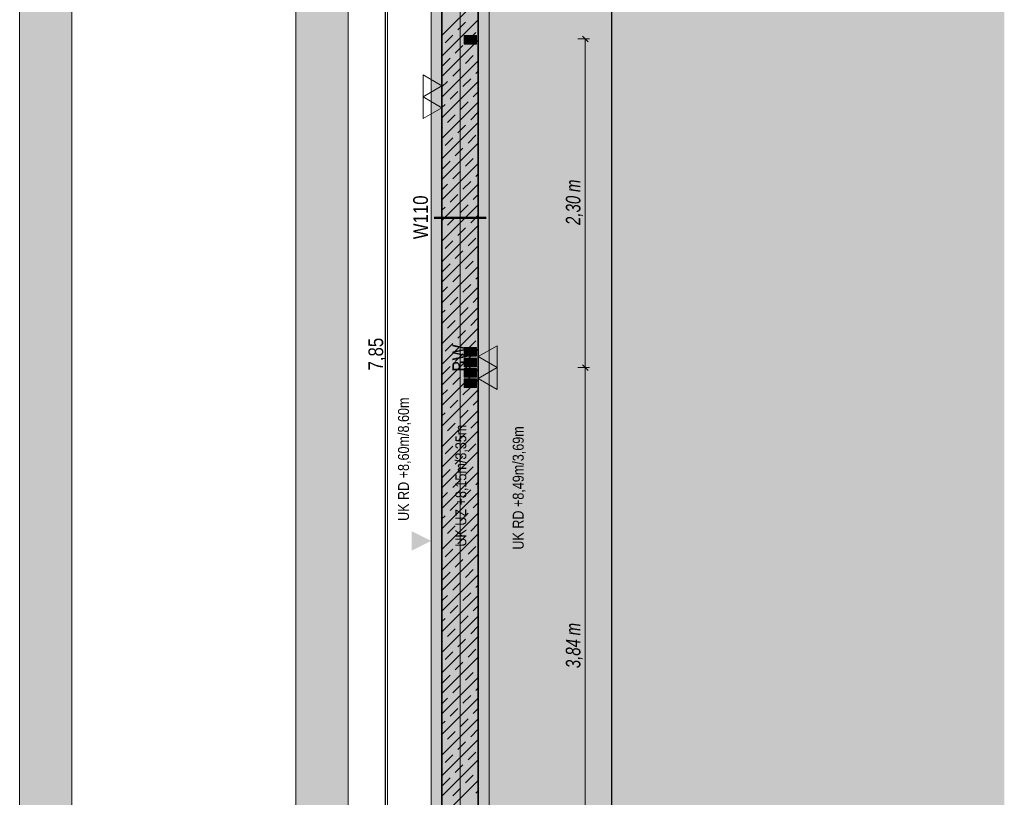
# Model space of a CAD drawing. Extents: x -720 to 300, y 62 to 1107.
# Tile 46 of 117: x -59 to 77, y 399 to 506. Entities that reach past the tile are written whole.
import ezdxf
from ezdxf.lldxf.tags import DXFTag

# ---------------------------------------------------------------- set-up
doc = ezdxf.new("R2010")
doc.units = 0
doc.layers.get('0').update_dxf_attribs({"lineweight": 35})
for name, color, linetype, lineweight, true_color in [('00_Beschriftung UZ', 3, 'Continuous', 13, 0x00ff00), ('30 -34 Innenwände- 1 tragend', 7, 'Continuous', 13, 0xdd0806), ('30 -35 Decken- 1 Konstruktion-Träger- Stahlbeton', 7, 'grob-A06G9FGE8I', 13, 0x33aa00), ('70 -72 Beschriftung- 2 Beschriftung Bauteile', 7, 'Continuous', 9, 0x9999ff), ('70 -76 Bemaßung- 2 Allgemein', 9, 'Continuous', 5, 0x808080), ('E_Aussparung Bemaßung', 5, 'Continuous', 9, 0x0000ff), ('E_Leerrohr 32', 7, 'Continuous', 9, 0x00b300), ('E_Leerrohr Umrandung', 7, 'Continuous', 13, 0xffffff), ('E_Leerrohr_Detailnummer', 1, 'Continuous', 25, 0xff0000), ('E_Leerrohrdose 32', 7, 'Continuous', 9, 0x99ff99), ('iwb_Layout BA_Markierung', 7, 'Continuous', 9, 0xbadcdc), ('iwb_Schraffur_BW', 7, 'Continuous', 13, 0x7400e8), ('iwb_Sichtbeton', 2, 'Continuous', 50, 0xffff00), ('iwb_Sichtbeton-Shading', 2, 'Continuous', 50, 0xffff00)]:
    doc.layers.add(name, color=color, linetype=linetype, lineweight=lineweight, true_color=true_color)
for name, color, linetype, lineweight in [('70 -71 Achsen- 1 Gebäudeachsen', 7, 'STRICHPUNKT2-A06G9FGD8I', 18), ('70 -75 Raumstempel- 3 Wandstempel', 7, 'Continuous', 50), ('Keine', 7, 'Continuous', 9)]:
    doc.layers.add(name, color=color, linetype=linetype, lineweight=lineweight)
doc.layers.add('iwb_Schraffur_Unterzug', color=7, linetype='Continuous', lineweight=5, true_color=0xffffcc, plot=False)
doc.styles.get("Standard").update_dxf_attribs({"font": 'ARIALN.TTF'})
tags = doc.linetypes.add('grob-A06G9FGE8I', pattern=[14, 3, -8, 3]).pattern_tags.tags
tags[8:9] = [DXFTag(74, 4), DXFTag(75, 0), DXFTag(340, '0'), DXFTag(46, 0.0), DXFTag(50, 0.0), DXFTag(44, 0.0), DXFTag(45, 0.0)]
tags[6:7] = [DXFTag(74, 4), DXFTag(75, 0), DXFTag(340, '0'), DXFTag(46, 0.0), DXFTag(50, 0.0), DXFTag(44, 0.0), DXFTag(45, 0.0)]
tags[4:5] = [DXFTag(74, 4), DXFTag(75, 0), DXFTag(340, '0'), DXFTag(46, 0.0), DXFTag(50, 0.0), DXFTag(44, 0.0), DXFTag(45, 0.0)]
tags = doc.linetypes.add('STRICHPUNKT2-A06G9FGD8I', pattern=[12.7, 6.35, -3.175, 0, -3.175]).pattern_tags.tags
tags[10:11] = [DXFTag(74, 4), DXFTag(75, 0), DXFTag(340, '0'), DXFTag(46, 0.0), DXFTag(50, 0.0), DXFTag(44, 0.0), DXFTag(45, 0.0)]
tags[8:9] = [DXFTag(74, 4), DXFTag(75, 0), DXFTag(340, '0'), DXFTag(46, 0.0), DXFTag(50, 0.0), DXFTag(44, 0.0), DXFTag(45, 0.0)]
tags[6:7] = [DXFTag(74, 4), DXFTag(75, 0), DXFTag(340, '0'), DXFTag(46, 0.0), DXFTag(50, 0.0), DXFTag(44, 0.0), DXFTag(45, 0.0)]
tags[4:5] = [DXFTag(74, 4), DXFTag(75, 0), DXFTag(340, '0'), DXFTag(46, 0.0), DXFTag(50, 0.0), DXFTag(44, 0.0), DXFTag(45, 0.0)]

# ---------------------------------------------------------------- blocks, each defined once
blk = doc.blocks.new('Shading-A06G9FFR8I', base_point=(4.49, 381.85))
at = {"layer": 'iwb_Sichtbeton-Shading', "color": 51, "true_color": 0xffff7f}
blk.add_solid([(4.49, 381.85), (3.89, 381.85), (4.49, 598.85), (3.89, 598.85)], dxfattribs=at)
blk = doc.blocks.new('Polygon-A06G9FG78I')
at = {"color": 0, "linetype": 'ByBlock', "lineweight": -2, "ltscale": 0.13}
blk.add_solid([(4.9, 79.64), (4.74, 1076.75), (76.55, 79.45), (76.55, 1076.75)], dxfattribs=at)
blk = doc.blocks.new('Referenz-A06G9FGF8I')
at = {"layer": '00_Beschriftung UZ', "color": 0, "linetype": 'Continuous', "lineweight": 5, "ltscale": 0.13}
blk.add_line((-0.81, 762.85), (-0.81, 220.85), dxfattribs=at)
at = {"layer": '00_Beschriftung UZ', "color": 0, "linetype": 'Continuous', "lineweight": 0, "ltscale": 0.13}
blk.add_solid([(-4.98, 433.41), (-2.31, 434.75), (-4.97, 436.08)], dxfattribs=at)
at = {"layer": '30 -34 Innenwände- 1 tragend', "color": 0, "lineweight": 35}
for p, q in [((-0.81, 381.85), (-0.81, 538.85)), ((4.19, 381.85), (4.19, 538.85))]:
    blk.add_line(p, q, dxfattribs=at)
at = {"layer": '30 -34 Innenwände- 1 tragend', "color": 0, "linetype": 'Continuous', "ltscale": 0.13}
for p, q in [((-0.81, 381.85), (-0.81, 538.85)), ((4.19, 381.85), (4.19, 538.85))]:
    blk.add_line(p, q, dxfattribs=at)
at = {"layer": '30 -34 Innenwände- 1 tragend', "color": 0, "lineweight": 9}
for p, q in [((-0.81, 504.28), (4.19, 509.28)), ((-0.81, 504.28), (4.19, 509.28)), ((-0.81, 501.45), (4.19, 506.45)), ((-0.81, 501.45), (4.19, 506.45)), ((-0.81, 505.69), (-0.75, 505.75)), ((-0.81, 505.69), (-0.75, 505.75)), ((1.38, 505.04), (2.44, 506.11)), ((1.38, 505.04), (2.44, 506.11)), ((-0.39, 503.28), (0.67, 504.34)), ((-0.39, 503.28), (0.67, 504.34)), ((2.79, 503.63), (3.85, 504.69)), ((2.79, 503.63), (3.85, 504.69)), ((-0.81, 498.62), (4.19, 503.62)), ((-0.81, 498.62), (4.19, 503.62)), ((1.02, 501.86), (2.08, 502.92)), ((1.02, 501.86), (2.08, 502.92)), ((2.44, 500.45), (3.5, 501.51)), ((2.44, 500.45), (3.5, 501.51)), ((-0.81, 495.79), (4.19, 500.79)), ((-0.81, 495.79), (4.19, 500.79)), ((-0.75, 500.1), (0.32, 501.16)), ((-0.75, 500.1), (0.32, 501.16)), ((0.67, 498.68), (1.73, 499.74)), ((0.67, 498.68), (1.73, 499.74)), ((3.85, 499.03), (4.19, 499.38)), ((3.85, 499.03), (4.19, 499.38)), ((-0.81, 497.21), (-0.04, 497.97)), ((-0.81, 497.21), (-0.04, 497.97)), ((-0.81, 492.96), (4.19, 497.96)), ((-0.81, 492.96), (4.19, 497.96)), ((2.08, 497.27), (3.14, 498.33)), ((2.08, 497.27), (3.14, 498.33)), ((0.32, 495.5), (1.38, 496.56)), ((0.32, 495.5), (1.38, 496.56)), ((3.5, 495.85), (4.19, 496.55)), ((3.5, 495.85), (4.19, 496.55)), ((-0.81, 490.13), (4.19, 495.13)), ((-0.81, 490.13), (4.19, 495.13)), ((-0.81, 494.38), (-0.39, 494.79)), ((-0.81, 494.38), (-0.39, 494.79)), ((1.73, 494.08), (2.79, 495.15)), ((1.73, 494.08), (2.79, 495.15)), ((-0.04, 492.32), (1.02, 493.38)), ((-0.04, 492.32), (1.02, 493.38)), ((3.14, 492.67), (4.19, 493.72)), ((3.14, 492.67), (4.19, 493.72)), ((-0.81, 487.31), (4.19, 492.31)), ((-0.81, 487.31), (4.19, 492.31)), ((1.38, 490.9), (2.44, 491.96)), ((1.38, 490.9), (2.44, 491.96)), ((-0.81, 491.55), (-0.75, 491.61)), ((-0.81, 491.55), (-0.75, 491.61)), ((2.79, 489.49), (3.85, 490.55)), ((2.79, 489.49), (3.85, 490.55)), ((-0.81, 484.48), (4.19, 489.48)), ((-0.81, 484.48), (4.19, 489.48)), ((-0.39, 489.13), (0.67, 490.2)), ((-0.39, 489.13), (0.67, 490.2)), ((1.02, 487.72), (2.08, 488.78)), ((1.02, 487.72), (2.08, 488.78)), ((-0.81, 481.65), (4.19, 486.65)), ((-0.81, 481.65), (4.19, 486.65)), ((-0.75, 485.95), (0.32, 487.01)), ((-0.75, 485.95), (0.32, 487.01)), ((2.44, 486.31), (3.5, 487.37)), ((2.44, 486.31), (3.5, 487.37)), ((0.67, 484.54), (1.73, 485.6)), ((0.67, 484.54), (1.73, 485.6)), ((3.85, 484.89), (4.19, 485.24)), ((3.85, 484.89), (4.19, 485.24)), ((-0.81, 483.06), (-0.04, 483.83)), ((-0.81, 483.06), (-0.04, 483.83)), ((-0.81, 478.82), (4.19, 483.82)), ((-0.81, 478.82), (4.19, 483.82)), ((2.08, 483.12), (3.14, 484.19)), ((2.08, 483.12), (3.14, 484.19)), ((0.32, 481.36), (1.38, 482.42)), ((0.32, 481.36), (1.38, 482.42)), ((3.5, 481.71), (4.19, 482.41)), ((3.5, 481.71), (4.19, 482.41)), ((-0.81, 475.99), (4.19, 480.99)), ((-0.81, 475.99), (4.19, 480.99)), ((1.73, 479.94), (2.79, 481)), ((1.73, 479.94), (2.79, 481)), ((-0.81, 480.24), (-0.39, 480.65)), ((-0.81, 480.24), (-0.39, 480.65)), ((3.14, 478.53), (4.19, 479.58)), ((3.14, 478.53), (4.19, 479.58)), ((-0.81, 473.16), (4.19, 478.16)), ((-0.81, 473.16), (4.19, 478.16)), ((-0.04, 478.17), (1.02, 479.24)), ((-0.04, 478.17), (1.02, 479.24)), ((-0.81, 477.41), (-0.75, 477.47)), ((-0.81, 477.41), (-0.75, 477.47)), ((1.38, 476.76), (2.44, 477.82)), ((1.38, 476.76), (2.44, 477.82)), ((-0.39, 474.99), (0.67, 476.05)), ((-0.39, 474.99), (0.67, 476.05)), ((2.79, 475.35), (3.85, 476.41)), ((2.79, 475.35), (3.85, 476.41)), ((-0.81, 470.34), (4.19, 475.34)), ((-0.81, 470.34), (4.19, 475.34)), ((1.02, 473.58), (2.08, 474.64)), ((1.02, 473.58), (2.08, 474.64)), ((-0.75, 471.81), (0.32, 472.87)), ((-0.75, 471.81), (0.32, 472.87)), ((2.44, 472.16), (3.5, 473.23)), ((2.44, 472.16), (3.5, 473.23)), ((-0.81, 467.51), (4.19, 472.51)), ((-0.81, 467.51), (4.19, 472.51)), ((0.67, 470.4), (1.73, 471.46)), ((0.67, 470.4), (1.73, 471.46)), ((2.08, 468.98), (3.14, 470.04)), ((2.08, 468.98), (3.14, 470.04)), ((3.85, 470.75), (4.19, 471.09)), ((3.85, 470.75), (4.19, 471.09)), ((-0.81, 468.92), (-0.04, 469.69)), ((-0.81, 468.92), (-0.04, 469.69)), ((-0.81, 464.68), (4.19, 469.68)), ((-0.81, 464.68), (4.19, 469.68)), ((0.32, 467.21), (1.38, 468.28)), ((0.32, 467.21), (1.38, 468.28)), ((3.5, 467.57), (4.19, 468.26)), ((3.5, 467.57), (4.19, 468.26)), ((-0.81, 461.85), (4.19, 466.85)), ((-0.81, 461.85), (4.19, 466.85)), ((-0.81, 466.09), (-0.39, 466.51)), ((-0.81, 466.09), (-0.39, 466.51)), ((1.73, 465.8), (2.79, 466.86)), ((1.73, 465.8), (2.79, 466.86)), ((-0.04, 464.03), (1.02, 465.09)), ((-0.04, 464.03), (1.02, 465.09)), ((3.14, 464.39), (4.19, 465.44)), ((3.14, 464.39), (4.19, 465.44)), ((-0.81, 459.02), (4.19, 464.02)), ((-0.81, 459.02), (4.19, 464.02)), ((-0.81, 463.26), (-0.75, 463.33)), ((-0.81, 463.26), (-0.75, 463.33)), ((1.38, 462.62), (2.44, 463.68)), ((1.38, 462.62), (2.44, 463.68)), ((-0.39, 460.85), (0.67, 461.91)), ((-0.39, 460.85), (0.67, 461.91)), ((2.79, 461.2), (3.85, 462.26)), ((2.79, 461.2), (3.85, 462.26)), ((-0.81, 456.19), (4.19, 461.19)), ((-0.81, 456.19), (4.19, 461.19)), ((1.02, 459.44), (2.08, 460.5)), ((1.02, 459.44), (2.08, 460.5)), ((-0.81, 453.37), (4.19, 458.37)), ((-0.81, 453.37), (4.19, 458.37)), ((-0.75, 457.67), (0.32, 458.73)), ((-0.75, 457.67), (0.32, 458.73)), ((2.44, 458.02), (3.5, 459.08)), ((2.44, 458.02), (3.5, 459.08)), ((0.67, 456.25), (1.73, 457.32)), ((0.67, 456.25), (1.73, 457.32)), ((3.85, 456.61), (4.19, 456.95)), ((3.85, 456.61), (4.19, 456.95)), ((-0.81, 454.78), (-0.04, 455.55)), ((-0.81, 454.78), (-0.04, 455.55)), ((-0.81, 450.54), (4.19, 455.54)), ((-0.81, 450.54), (4.19, 455.54)), ((2.08, 454.84), (3.14, 455.9)), ((2.08, 454.84), (3.14, 455.9)), ((0.32, 453.07), (1.38, 454.13)), ((0.32, 453.07), (1.38, 454.13)), ((3.5, 453.43), (4.19, 454.12)), ((3.5, 453.43), (4.19, 454.12)), ((-0.81, 447.71), (4.19, 452.71)), ((-0.81, 447.71), (4.19, 452.71)), ((1.73, 451.66), (2.79, 452.72)), ((1.73, 451.66), (2.79, 452.72)), ((-0.81, 451.95), (-0.39, 452.37)), ((-0.81, 451.95), (-0.39, 452.37)), ((3.14, 450.24), (4.19, 451.29)), ((3.14, 450.24), (4.19, 451.29)), ((-0.81, 444.88), (4.19, 449.88)), ((-0.81, 444.88), (4.19, 449.88)), ((-0.04, 449.89), (1.02, 450.95)), ((-0.04, 449.89), (1.02, 450.95)), ((-0.81, 449.12), (-0.75, 449.18)), ((-0.81, 449.12), (-0.75, 449.18)), ((1.38, 448.48), (2.44, 449.54)), ((1.38, 448.48), (2.44, 449.54)), ((-0.81, 442.05), (4.19, 447.05)), ((-0.81, 442.05), (4.19, 447.05)), ((-0.39, 446.71), (0.67, 447.77)), ((-0.39, 446.71), (0.67, 447.77)), ((2.79, 447.06), (3.85, 448.12)), ((2.79, 447.06), (3.85, 448.12)), ((1.02, 445.29), (2.08, 446.35)), ((1.02, 445.29), (2.08, 446.35)), ((-0.75, 443.53), (0.32, 444.59)), ((-0.75, 443.53), (0.32, 444.59)), ((2.44, 443.88), (3.5, 444.94)), ((2.44, 443.88), (3.5, 444.94)), ((-0.81, 439.22), (4.19, 444.22)), ((-0.81, 439.22), (4.19, 444.22)), ((0.67, 442.11), (1.73, 443.17)), ((0.67, 442.11), (1.73, 443.17)), ((2.08, 440.7), (3.14, 441.76)), ((2.08, 440.7), (3.14, 441.76)), ((3.85, 442.47), (4.19, 442.81)), ((3.85, 442.47), (4.19, 442.81)), ((-0.81, 440.64), (-0.04, 441.41)), ((-0.81, 440.64), (-0.04, 441.41)), ((-0.81, 436.39), (4.19, 441.39)), ((-0.81, 436.39), (4.19, 441.39)), ((0.32, 438.93), (1.38, 439.99)), ((0.32, 438.93), (1.38, 439.99)), ((3.5, 439.28), (4.19, 439.98)), ((3.5, 439.28), (4.19, 439.98)), ((-0.81, 433.57), (4.19, 438.57)), ((-0.81, 433.57), (4.19, 438.57)), ((-0.81, 437.81), (-0.39, 438.22)), ((-0.81, 437.81), (-0.39, 438.22)), ((1.73, 437.52), (2.79, 438.58)), ((1.73, 437.52), (2.79, 438.58)), ((-0.04, 435.75), (1.02, 436.81)), ((-0.04, 435.75), (1.02, 436.81)), ((3.14, 436.1), (4.19, 437.15)), ((3.14, 436.1), (4.19, 437.15)), ((-0.81, 430.74), (4.19, 435.74)), ((-0.81, 430.74), (4.19, 435.74)), ((-0.81, 434.98), (-0.75, 435.04)), ((-0.81, 434.98), (-0.75, 435.04)), ((1.38, 434.33), (2.44, 435.39)), ((1.38, 434.33), (2.44, 435.39)), ((-0.39, 432.57), (0.67, 433.63)), ((-0.39, 432.57), (0.67, 433.63)), ((2.79, 432.92), (3.85, 433.98)), ((2.79, 432.92), (3.85, 433.98)), ((-0.81, 427.91), (4.19, 432.91)), ((-0.81, 427.91), (4.19, 432.91)), ((1.02, 431.15), (2.08, 432.21)), ((1.02, 431.15), (2.08, 432.21)), ((2.44, 429.74), (3.5, 430.8)), ((2.44, 429.74), (3.5, 430.8)), ((-0.81, 425.08), (4.19, 430.08)), ((-0.81, 425.08), (4.19, 430.08)), ((-0.75, 429.38), (0.32, 430.45)), ((-0.75, 429.38), (0.32, 430.45)), ((0.67, 427.97), (1.73, 429.03)), ((0.67, 427.97), (1.73, 429.03)), ((3.85, 428.32), (4.19, 428.67)), ((3.85, 428.32), (4.19, 428.67)), ((-0.81, 426.5), (-0.04, 427.26)), ((-0.81, 426.5), (-0.04, 427.26)), ((-0.81, 422.25), (4.19, 427.25)), ((-0.81, 422.25), (4.19, 427.25)), ((2.08, 426.56), (3.14, 427.62)), ((2.08, 426.56), (3.14, 427.62)), ((0.32, 424.79), (1.38, 425.85)), ((0.32, 424.79), (1.38, 425.85)), ((3.5, 425.14), (4.19, 425.84)), ((3.5, 425.14), (4.19, 425.84)), ((-0.81, 419.42), (4.19, 424.42)), ((-0.81, 419.42), (4.19, 424.42)), ((-0.81, 423.67), (-0.39, 424.08)), ((-0.81, 423.67), (-0.39, 424.08)), ((1.73, 423.37), (2.79, 424.43)), ((1.73, 423.37), (2.79, 424.43)), ((-0.04, 421.61), (1.02, 422.67)), ((-0.04, 421.61), (1.02, 422.67)), ((3.14, 421.96), (4.19, 423.01)), ((3.14, 421.96), (4.19, 423.01)), ((-0.81, 416.6), (4.19, 421.6)), ((-0.81, 416.6), (4.19, 421.6)), ((-0.81, 420.84), (-0.75, 420.9)), ((-0.81, 420.84), (-0.75, 420.9)), ((1.38, 420.19), (2.44, 421.25)), ((1.38, 420.19), (2.44, 421.25)), ((-0.81, 413.77), (4.19, 418.77)), ((-0.81, 413.77), (4.19, 418.77)), ((-0.39, 418.42), (0.67, 419.48)), ((-0.39, 418.42), (0.67, 419.48)), ((2.79, 418.78), (3.85, 419.84)), ((2.79, 418.78), (3.85, 419.84)), ((1.02, 417.01), (2.08, 418.07)), ((1.02, 417.01), (2.08, 418.07)), ((-0.81, 410.94), (4.19, 415.94)), ((-0.81, 410.94), (4.19, 415.94)), ((-0.75, 415.24), (0.32, 416.3)), ((-0.75, 415.24), (0.32, 416.3)), ((2.44, 415.6), (3.5, 416.66)), ((2.44, 415.6), (3.5, 416.66)), ((0.67, 413.83), (1.73, 414.89)), ((0.67, 413.83), (1.73, 414.89)), ((3.85, 414.18), (4.19, 414.52)), ((3.85, 414.18), (4.19, 414.52)), ((2.08, 412.41), (3.14, 413.47)), ((2.08, 412.41), (3.14, 413.47)), ((-0.81, 412.35), (-0.04, 413.12)), ((-0.81, 412.35), (-0.04, 413.12)), ((-0.81, 408.11), (4.19, 413.11)), ((-0.81, 408.11), (4.19, 413.11)), ((0.32, 410.65), (1.38, 411.71)), ((0.32, 410.65), (1.38, 411.71)), ((3.5, 411), (4.19, 411.7)), ((3.5, 411), (4.19, 411.7)), ((-0.81, 405.28), (4.19, 410.28)), ((-0.81, 405.28), (4.19, 410.28)), ((-0.81, 409.52), (-0.39, 409.94)), ((-0.81, 409.52), (-0.39, 409.94)), ((1.73, 409.23), (2.79, 410.29)), ((1.73, 409.23), (2.79, 410.29)), ((-0.04, 407.46), (1.02, 408.52)), ((-0.04, 407.46), (1.02, 408.52)), ((3.14, 407.82), (4.19, 408.87)), ((3.14, 407.82), (4.19, 408.87)), ((-0.81, 402.45), (4.19, 407.45)), ((-0.81, 402.45), (4.19, 407.45)), ((-0.81, 406.7), (-0.75, 406.76)), ((-0.81, 406.7), (-0.75, 406.76)), ((1.38, 406.05), (2.44, 407.11)), ((1.38, 406.05), (2.44, 407.11)), ((-0.39, 404.28), (0.67, 405.34)), ((-0.39, 404.28), (0.67, 405.34)), ((2.79, 404.64), (3.85, 405.7)), ((2.79, 404.64), (3.85, 405.7)), ((-0.81, 399.63), (4.19, 404.63)), ((-0.81, 399.63), (4.19, 404.63)), ((1.02, 402.87), (2.08, 403.93)), ((1.02, 402.87), (2.08, 403.93)), ((2.44, 401.45), (3.5, 402.51)), ((2.44, 401.45), (3.5, 402.51)), ((-0.81, 396.8), (4.19, 401.8)), ((-0.81, 396.8), (4.19, 401.8)), ((-0.75, 401.1), (0.32, 402.16)), ((-0.75, 401.1), (0.32, 402.16)), ((0.67, 399.69), (1.73, 400.75)), ((0.67, 399.69), (1.73, 400.75)), ((3.85, 400.04), (4.19, 400.38)), ((3.85, 400.04), (4.19, 400.38))]:
    blk.add_line(p, q, dxfattribs=at)
at = {"layer": '30 -35 Decken- 1 Konstruktion-Träger- Stahlbeton', "color": 0}
for p, q in [((-58.91, 216.85), (-58.91, 763.85)), ((-51.71, 216.85), (-51.71, 763.85)), ((-20.91, 216.85), (-20.91, 763.85)), ((-13.71, 216.85), (-13.71, 763.85)), ((-2.31, 220.85), (-2.31, 763.85)), ((5.69, 220.85), (5.69, 763.85))]:
    blk.add_line(p, q, dxfattribs=at)
at = {"layer": '70 -71 Achsen- 1 Gebäudeachsen', "color": 0, "linetype": 'STRICHPUNKT2-A06G9FGD8I', "ltscale": 0.18}
blk.add_line((1.69, 1077.79), (1.69, 78.35), dxfattribs=at)
at = {"layer": '70 -72 Beschriftung- 2 Beschriftung Bauteile', "color": 0}
for p, q in [((-0.81, 497.35), (-3.4, 498.85)), ((-3.4, 498.85), (-3.4, 495.85)), ((-3.4, 495.85), (-0.81, 497.35)), ((-0.81, 494.35), (-3.4, 495.85)), ((-3.4, 495.85), (-3.4, 492.85)), ((-3.4, 492.85), (-0.81, 494.35)), ((6.79, 461.6), (4.19, 460.1)), ((6.79, 458.6), (6.79, 461.6)), ((4.19, 460.1), (6.79, 458.6)), ((6.79, 458.6), (4.19, 457.1)), ((6.79, 455.6), (6.79, 458.6)), ((4.19, 457.1), (6.79, 455.6))]:
    blk.add_line(p, q, dxfattribs=at)
at = {"layer": '70 -76 Bemaßung- 2 Allgemein', "color": 0, "linetype": 'Continuous', "ltscale": 0.13}
blk.add_line((-8.31, 382.91), (-8.31, 537.79), dxfattribs=at)
at = {"layer": 'Keine', "color": 0, "lineweight": 50}
blk.add_line((-1.89, 479.19), (5.28, 479.19), dxfattribs=at)
at = {"layer": '00_Beschriftung UZ', "color": 0, "linetype": 'Continuous', "lineweight": 5, "ltscale": 0.13, "insert": (-6.86, 437.5), "char_height": 1.5103, "attachment_point": 1, "rotation": 90}
blk.add_mtext('{\\fArial Narrow;UK RD +8,60m/8,60m}', dxfattribs=at)
at = {"layer": '00_Beschriftung UZ', "color": 0, "linetype": 'ByBlock', "lineweight": 5, "ltscale": 0.13, "char_height": 1.5103, "attachment_point": 1, "rotation": 90}
for s, insert in [('{\\fArial Narrow;UK UZ +8,15m/3,35m}', (1.03, 433.96)), ('{\\fArial Narrow;UK RD +8,49m/3,69m}', (8.92, 433.55))]:
    blk.add_mtext(s, dxfattribs=dict(at, insert=insert))
at = {"layer": '70 -75 Raumstempel- 3 Wandstempel', "color": 0, "linetype": 'Continuous', "ltscale": 0.5, "char_height": 2.0138, "attachment_point": 1, "rotation": 90}
for s, insert in [('{\\fArial Narrow;W110}', (-4.77, 476.25)), ('{\\fArial Narrow;BW}', (0.61, 458.05))]:
    blk.add_mtext(s, dxfattribs=dict(at, insert=insert))
at = {"layer": '70 -76 Bemaßung- 2 Allgemein', "color": 0, "linetype": 'Continuous', "ltscale": 0.13, "insert": (-10.92, 458.2), "char_height": 2.0138, "attachment_point": 1, "rotation": 90}
blk.add_mtext('{\\fArial Narrow;7,85}', dxfattribs=at)
blk = doc.blocks.new('Referenz-A06G9FGH8I')
at = {"layer": 'iwb_Schraffur_BW', "linetype": 'Continuous', "ltscale": 0.13}
blk.add_hatch(color=256, dxfattribs=at).paths.add_polyline_path([(-0.8, 373.87), (-0.8, 606.85), (4.2, 606.85), (4.2, 381.85), (4.2, 373.87)])
at = {"layer": 'iwb_Schraffur_Unterzug', "linetype": 'Continuous', "ltscale": 0.13}
for points in [[(-54.91, 216.85), (-58.91, 216.85), (-58.91, 763.85), (-51.71, 763.85), (-51.71, 216.85)], [(-16.91, 216.85), (-20.91, 216.85), (-20.91, 763.85), (-13.71, 763.85), (-13.71, 216.85)]]:
    blk.add_hatch(color=256, dxfattribs=at).paths.add_polyline_path(points)
blk.add_solid([(-2.31, 220.85), (-2.31, 823.85), (5.69, 220.85), (5.69, 823.85)], dxfattribs=at)
at = {"layer": 'iwb_Sichtbeton', "linetype": 'Continuous', "ltscale": 0.5}
blk.add_solid([(4.49, 381.85), (3.89, 381.85), (4.49, 598.85), (3.89, 598.85)], dxfattribs=at)
blk = doc.blocks.new('Kreis-A06G9FGJ8I')
at = {"color": 0, "linetype": 'ByBlock', "lineweight": -2, "ltscale": 0.13}
blk.add_circle((3.4, 503.68), 0.32, dxfattribs=at)
blk = doc.blocks.new('Polygon-A06G9FGL8I')
at = {"color": 0, "linetype": 'ByBlock', "lineweight": -2, "ltscale": 0.13}
for p, q in [((2.26, 457.27), (2.26, 458.47)), ((2.26, 458.47), (3.94, 458.47)), ((3.94, 458.47), (3.94, 457.27)), ((3.94, 457.27), (2.26, 457.27))]:
    blk.add_line(p, q, dxfattribs=at)
blk = doc.blocks.new('Schraffur-A06G9FGN8I')
at = {"linetype": 'ByBlock', "lineweight": -2, "ltscale": 0.13}
blk.add_hatch(color=0, dxfattribs=at).paths.add_polyline_path([(3.4, 459.63), (3.48, 459.62), (3.55, 459.6), (3.61, 459.55), (3.66, 459.49), (3.7, 459.43), (3.72, 459.35), (3.72, 459.27), (3.7, 459.2), (3.66, 459.13), (3.61, 459.07), (3.55, 459.03), (3.48, 459), (3.4, 458.99), (3.32, 459), (3.25, 459.03), (3.19, 459.07), (3.14, 459.13), (3.1, 459.2), (3.08, 459.27), (3.08, 459.35), (3.1, 459.43), (3.14, 459.49), (3.19, 459.55), (3.25, 459.6), (3.32, 459.62)])
blk = doc.blocks.new('Kreis-A06G9FGP8I')
at = {"color": 0, "linetype": 'ByBlock', "lineweight": -2, "ltscale": 0.13}
blk.add_circle((3.4, 457.87), 0.32, dxfattribs=at)
blk = doc.blocks.new('Polygon-A06G9FGR8I')
at = {"color": 0, "linetype": 'ByBlock', "lineweight": -2, "ltscale": 0.13}
for p, q in [((2.26, 458.71), (2.26, 459.91)), ((2.26, 459.91), (3.94, 459.91)), ((3.94, 459.91), (3.94, 458.71)), ((3.94, 458.71), (2.26, 458.71))]:
    blk.add_line(p, q, dxfattribs=at)
blk = doc.blocks.new('Maß-A06G9FGT8I')
at = {"color": 0, "linetype": 'ByBlock', "lineweight": -2, "ltscale": 0.13}
for p, q in [((18.51, 504.19), (19.28, 503.43)), ((19.49, 503.81), (17.89, 503.81)), ((18.89, 458.59), (18.89, 503.81)), ((19.49, 458.59), (17.89, 458.59)), ((18.51, 458.97), (19.28, 458.21))]:
    blk.add_line(p, q, dxfattribs=at)
at = {"color": 0, "linetype": 'ByBlock', "lineweight": -2, "ltscale": 0.13, "char_height": 2, "attachment_point": 1, "rotation": 90}
for s, insert in [('{\\W0.9;\\fArial Narrow|b0|i1;m}', (16.23, 482.74)), ('{\\W0.9;\\fArial Narrow|b0|i1;2,30 }', (16.23, 478.21))]:
    blk.add_mtext(s, dxfattribs=dict(at, insert=insert))
blk = doc.blocks.new('Polygon-A06G9FGV8I')
at = {"color": 0, "linetype": 'ByBlock', "lineweight": -2, "ltscale": 0.13}
blk.add_solid([(3.94, 457.27), (2.26, 457.27), (3.94, 458.47), (2.26, 458.47)], dxfattribs=at)
blk = doc.blocks.new('Polygon-A06G9FGX8I')
at = {"color": 0, "linetype": 'ByBlock', "lineweight": -2, "ltscale": 0.13}
for p, q in [((2.26, 460.15), (2.26, 461.35)), ((2.26, 461.35), (3.94, 461.35)), ((3.94, 461.35), (3.94, 460.15)), ((3.94, 460.15), (2.26, 460.15))]:
    blk.add_line(p, q, dxfattribs=at)
blk = doc.blocks.new('Polygon-A06G9FGZ8I')
at = {"color": 0, "linetype": 'ByBlock', "lineweight": -2, "ltscale": 0.13}
blk.add_solid([(3.94, 455.86), (2.26, 455.86), (3.94, 457.06), (2.26, 457.06)], dxfattribs=at)
blk = doc.blocks.new('Kreis-A06G9FH18I')
at = {"color": 0, "linetype": 'ByBlock', "lineweight": -2, "ltscale": 0.13}
blk.add_circle((3.4, 459.31), 0.32, dxfattribs=at)
blk = doc.blocks.new('Kreis-A06G9FH38I')
at = {"color": 0, "linetype": 'ByBlock', "lineweight": -2, "ltscale": 0.13}
blk.add_circle((3.4, 456.46), 0.32, dxfattribs=at)
blk = doc.blocks.new('Schraffur-A06G9FH58I')
at = {"linetype": 'ByBlock', "lineweight": -2, "ltscale": 0.13}
blk.add_hatch(color=0, dxfattribs=at).paths.add_polyline_path([(3.4, 458.19), (3.48, 458.18), (3.55, 458.16), (3.61, 458.11), (3.66, 458.05), (3.7, 457.99), (3.72, 457.91), (3.72, 457.83), (3.7, 457.76), (3.66, 457.69), (3.61, 457.63), (3.55, 457.59), (3.48, 457.56), (3.4, 457.55), (3.32, 457.56), (3.25, 457.59), (3.19, 457.63), (3.14, 457.69), (3.1, 457.76), (3.08, 457.83), (3.08, 457.91), (3.1, 457.99), (3.14, 458.05), (3.19, 458.11), (3.25, 458.16), (3.32, 458.18)])
blk = doc.blocks.new('Polygon-A06G9FH78I')
at = {"color": 0, "linetype": 'ByBlock', "lineweight": -2, "ltscale": 0.13}
blk.add_solid([(3.94, 458.71), (2.26, 458.71), (3.94, 459.91), (2.26, 459.91)], dxfattribs=at)
blk = doc.blocks.new('Polygon-A06G9FH98I')
at = {"color": 0, "linetype": 'ByBlock', "lineweight": -2, "ltscale": 0.25}
for p, q in [((-8.58, 378.84), (-8.58, 540.05)), ((-8.58, 540.05), (22.52, 540.05)), ((22.52, 540.05), (22.52, 378.84)), ((22.52, 378.84), (-8.58, 378.84))]:
    blk.add_line(p, q, dxfattribs=at)
blk = doc.blocks.new('Polygon-A06G9FHB8I')
at = {"color": 0, "linetype": 'ByBlock', "lineweight": -2, "ltscale": 0.13}
for p, q in [((2.26, 455.86), (2.26, 457.06)), ((2.26, 457.06), (3.94, 457.06)), ((3.94, 457.06), (3.94, 455.86)), ((3.94, 455.86), (2.26, 455.86))]:
    blk.add_line(p, q, dxfattribs=at)
blk = doc.blocks.new('Schraffur-A06G9FHD8I')
at = {"linetype": 'ByBlock', "lineweight": -2, "ltscale": 0.13}
blk.add_hatch(color=0, dxfattribs=at).paths.add_polyline_path([(3.4, 504), (3.48, 503.99), (3.55, 503.96), (3.61, 503.92), (3.66, 503.86), (3.7, 503.79), (3.72, 503.72), (3.72, 503.64), (3.7, 503.57), (3.66, 503.5), (3.61, 503.44), (3.55, 503.4), (3.48, 503.37), (3.4, 503.36), (3.32, 503.37), (3.25, 503.4), (3.19, 503.44), (3.14, 503.5), (3.1, 503.57), (3.08, 503.64), (3.08, 503.72), (3.1, 503.79), (3.14, 503.86), (3.19, 503.92), (3.25, 503.96), (3.32, 503.99)])
blk = doc.blocks.new('Kreis-A06G9FHF8I')
at = {"color": 0, "linetype": 'ByBlock', "lineweight": -2, "ltscale": 0.13}
blk.add_circle((3.4, 460.75), 0.32, dxfattribs=at)
blk = doc.blocks.new('Polygon-A06G9FHH8I')
at = {"color": 0, "linetype": 'ByBlock', "lineweight": -2, "ltscale": 0.13}
blk.add_solid([(3.94, 460.15), (2.26, 460.15), (3.94, 461.35), (2.26, 461.35)], dxfattribs=at)
blk = doc.blocks.new('Schraffur-A06G9FHJ8I')
at = {"linetype": 'ByBlock', "lineweight": -2, "ltscale": 0.13}
blk.add_hatch(color=0, dxfattribs=at).paths.add_polyline_path([(3.4, 456.78), (3.48, 456.77), (3.55, 456.75), (3.61, 456.7), (3.66, 456.64), (3.7, 456.58), (3.72, 456.5), (3.72, 456.42), (3.7, 456.35), (3.66, 456.28), (3.61, 456.22), (3.55, 456.18), (3.48, 456.15), (3.4, 456.14), (3.32, 456.15), (3.25, 456.18), (3.19, 456.22), (3.14, 456.28), (3.1, 456.35), (3.08, 456.42), (3.08, 456.5), (3.1, 456.58), (3.14, 456.64), (3.19, 456.7), (3.25, 456.75), (3.32, 456.77)])
blk = doc.blocks.new('Polygon-A06G9FHL8I')
at = {"color": 0, "linetype": 'ByBlock', "lineweight": -2, "ltscale": 0.13}
blk.add_solid([(3.94, 503.08), (2.26, 503.08), (3.94, 504.28), (2.26, 504.28)], dxfattribs=at)
blk = doc.blocks.new('Polygon-A06G9FHN8I')
at = {"color": 0, "linetype": 'ByBlock', "lineweight": -2, "ltscale": 0.13}
for p, q in [((2.26, 503.08), (2.26, 504.28)), ((2.26, 504.28), (3.94, 504.28)), ((3.94, 504.28), (3.94, 503.08)), ((3.94, 503.08), (2.26, 503.08))]:
    blk.add_line(p, q, dxfattribs=at)
blk = doc.blocks.new('Schraffur-A06G9FHR8I')
at = {"linetype": 'ByBlock', "lineweight": -2, "ltscale": 0.13}
blk.add_hatch(color=0, dxfattribs=at).paths.add_polyline_path([(3.4, 461.07), (3.48, 461.06), (3.55, 461.03), (3.61, 460.99), (3.66, 460.93), (3.7, 460.87), (3.72, 460.79), (3.72, 460.71), (3.7, 460.64), (3.66, 460.57), (3.61, 460.51), (3.55, 460.47), (3.48, 460.44), (3.4, 460.43), (3.32, 460.44), (3.25, 460.47), (3.19, 460.51), (3.14, 460.57), (3.1, 460.64), (3.08, 460.71), (3.08, 460.79), (3.1, 460.87), (3.14, 460.93), (3.19, 460.99), (3.25, 461.03), (3.32, 461.06)])
blk = doc.blocks.new('Maß-A06G9FHT8I')
at = {"color": 0, "linetype": 'ByBlock', "lineweight": -2, "ltscale": 0.13}
for p, q in [((19.49, 458.6), (17.89, 458.6)), ((19.28, 458.21), (18.51, 458.98)), ((18.89, 458.6), (18.89, 381.85)), ((19.28, 381.46), (18.51, 382.23)), ((19.49, 381.85), (17.89, 381.85))]:
    blk.add_line(p, q, dxfattribs=at)
at = {"color": 0, "linetype": 'ByBlock', "lineweight": -2, "ltscale": 0.13, "char_height": 2, "attachment_point": 1, "rotation": 90}
for s, insert in [('{\\W0.9;\\fArial Narrow|b0|i1;m}', (16.23, 421.75)), ('{\\W0.9;\\fArial Narrow|b0|i1;3,84 }', (16.23, 417.24))]:
    blk.add_mtext(s, dxfattribs=dict(at, insert=insert))

msp = doc.modelspace()

# ---------------------------------------------------------------- block references
at = {"color": 8, "lineweight": 25, "ltscale": 0.25, "true_color": 0x808080}
for name in ['Referenz-A06G9FGF8I', 'Referenz-A06G9FGH8I']:
    msp.add_blockref(name, (0, 0), dxfattribs=at)
msp.add_blockref('Shading-A06G9FFR8I', (4.49, 381.85))
at = {"layer": 'E_Aussparung Bemaßung', "ltscale": 0.13}
for name in ['Maß-A06G9FGT8I', 'Maß-A06G9FHT8I']:
    msp.add_blockref(name, (0, 0), dxfattribs=at)
at = {"layer": 'E_Leerrohr 32', "ltscale": 0.13}
for name in ['Schraffur-A06G9FHD8I', 'Schraffur-A06G9FHR8I', 'Schraffur-A06G9FGN8I', 'Schraffur-A06G9FH58I', 'Schraffur-A06G9FHJ8I']:
    msp.add_blockref(name, (0, 0), dxfattribs=at)
at = {"layer": 'E_Leerrohr Umrandung', "ltscale": 0.13}
for name in ['Kreis-A06G9FGJ8I', 'Kreis-A06G9FHF8I', 'Kreis-A06G9FH18I', 'Kreis-A06G9FGP8I', 'Kreis-A06G9FH38I']:
    msp.add_blockref(name, (0, 0), dxfattribs=at)
at = {"layer": 'E_Leerrohr_Detailnummer', "ltscale": 0.25}
msp.add_blockref('Polygon-A06G9FH98I', (0, 0), dxfattribs=at)
at = {"layer": 'E_Leerrohrdose 32', "ltscale": 0.13}
for name in ['Polygon-A06G9FHL8I', 'Polygon-A06G9FHH8I', 'Polygon-A06G9FH78I', 'Polygon-A06G9FGV8I', 'Polygon-A06G9FGZ8I']:
    msp.add_blockref(name, (0, 0), dxfattribs=at)
at = {"layer": 'E_Leerrohrdose 32', "color": 7, "ltscale": 0.13, "true_color": 0xffffff}
for name in ['Polygon-A06G9FHN8I', 'Polygon-A06G9FGX8I', 'Polygon-A06G9FGR8I', 'Polygon-A06G9FGL8I', 'Polygon-A06G9FHB8I']:
    msp.add_blockref(name, (0, 0), dxfattribs=at)
at = {"layer": 'iwb_Layout BA_Markierung', "ltscale": 0.13}
msp.add_blockref('Polygon-A06G9FG78I', (0, 0), dxfattribs=at)

doc.saveas('drawing.dxf')
